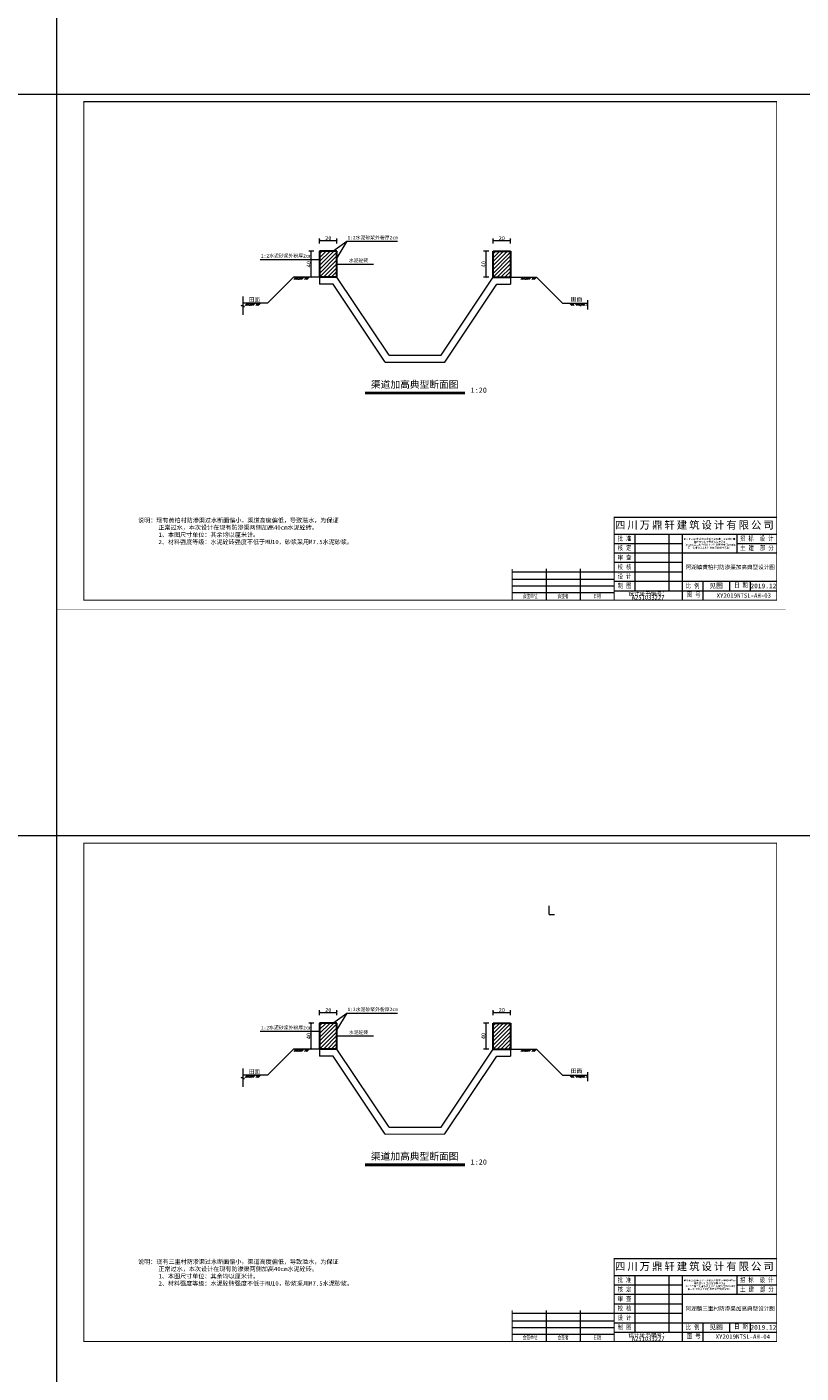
# Model space of a CAD drawing. Extents: x 36231 to 595326, y 3059 to 3871788.
# Tile 117 of 143: x 584145 to 584592, y 3867425 to 3868200. Entities that reach past the tile are written whole.
import ezdxf

# ---------------------------------------------------------------- set-up
doc = ezdxf.new("R2010")
doc.units = 0
doc.header["$PDMODE"] = 32
doc.header["$PDSIZE"] = 0.2
doc.layers.get('0').update_dxf_attribs({"linetype": 'CONTINUOUS'})
doc.layers.get('Defpoints').update_dxf_attribs({"linetype": 'CONTINUOUS'})
for name, color, linetype, lineweight in [('0.09标注线', 3, 'CONTINUOUS', 9), ('0.13填充', 8, 'CONTINUOUS', 9), ('0.13文字', 3, 'CONTINUOUS', 13), ('000粗线', 7, 'CONTINUOUS', 40), ('图框１', 5, 'CONTINUOUS', 60), ('文字', 7, 'CONTINUOUS', 15), ('文字层', 7, 'CONTINUOUS', 15), ('细实线', 3, 'CONTINUOUS', 20), ('细线', 7, 'CONTINUOUS', 15)]:
    doc.layers.add(name, color=color, linetype=linetype, lineweight=lineweight)
doc.styles.add('-仿宋_GB2312', font='仿宋_GB2312_0.ttf')
doc.styles.add('LYJFS', font='times.ttf', dxfattribs={"width": 0.7})
doc.styles.get("Standard").update_dxf_attribs({"font": 'rs.shx', "bigfont": 'hztxt.shx'})
doc.styles.add('图框', font='仿宋_GB2312_0.ttf', dxfattribs={"width": 0.8})
doc.dimstyles.get("Standard").update_dxf_attribs({"dimtxt": 0.18, "dimasz": 0.18, "dimexe": 0.18, "dimexo": 0.0625, "dimgap": 0.09, "dimtad": 0, "dimtih": 1, "dimtoh": 1, "dimdec": 0, "dimlfac": 2, "dimzin": 0, "dimdsep": 46, "dimtxsty": 'Standard', "dimcen": 0.09, "dimadec": 0, "dimazin": 0, "dimtfac": 1, "dimtdec": 0, "dimtofl": 0, "dimtmove": 0, "dimatfit": 3, "dimfxl": 1, "dimtolj": 1, "dimtzin": 0, "dimarcsym": 0})

# ---------------------------------------------------------------- blocks, each defined once
blk = doc.blocks.new('eesz')
at = {"layer": '图框１', "color": 7, "const_width": 0.467}
blk.add_lwpolyline([(25244.5, -497.6), (25244.5, -1980.6), (27344.5, -1980.6), (27344.5, -497.6)], close=True, dxfattribs=at)
blk.add_lwpolyline([(25244.5, -497.6), (25244.5, -1980.6), (27344.5, -1980.6), (27344.5, -497.6)], close=True, dxfattribs=at)
at = {"layer": '图框１', "color": 5, "const_width": 0.467}
blk.add_lwpolyline([(25244.5, -497.6), (25244.5, -1980.6), (27344.5, -1980.6), (27344.5, -497.6)], close=True, dxfattribs=at)
at = {"layer": '图框１', "color": 7}
blk.add_lwpolyline([(25322.3, -518.3, 3.11, 3.11, 0), (27318.5, -518.3, 2.59, 2.59, 0), (27318.5, -1954.6, 2.59, 2.59, 0), (25322.3, -1954.6, 2.59, 2.59, 0)], format="xyseb", close=True, dxfattribs=at)
blk.add_lwpolyline([(25322.3, -518.3, 3.11, 3.11, 0), (27318.5, -518.3, 2.59, 2.59, 0), (27318.5, -1954.6, 2.59, 2.59, 0), (25322.3, -1954.6, 2.59, 2.59, 0)], format="xyseb", close=True, dxfattribs=at)
at = {"layer": '图框１', "color": 5}
blk.add_lwpolyline([(25322.3, -518.3, 3.11, 3.11, 0), (27318.5, -518.3, 2.59, 2.59, 0), (27318.5, -1954.6, 2.59, 2.59, 0), (25322.3, -1954.6, 2.59, 2.59, 0)], format="xyseb", close=True, dxfattribs=at)
at = {"layer": '细线', "color": 7}
for p, q in [((26850.3, -1715.1), (27318.5, -1715.1)), ((26850.3, -1764.1), (27318.5, -1764.1)), ((26910.2, -1764.1), (26910.2, -1927.4)), ((27008.2, -1764.1), (27008.2, -1927.4)), ((27046.3, -1764.1), (27046.3, -1954.6)), ((27204.2, -1764.1), (27204.2, -1818.5)), ((26850.3, -1791.3), (27046.3, -1791.3)), ((26850.3, -1818.5), (27318.5, -1818.5)), ((27204.2, -1791.3), (27318.5, -1791.3)), ((26850.3, -1845.7), (27046.3, -1845.7)), ((26556.3, -1873), (26850.3, -1873)), ((26556.3, -1894.7), (26850.3, -1894.7)), ((26654.3, -1864.8), (26654.3, -1954.6)), ((26752.3, -1864.8), (26752.3, -1954.6)), ((26850.3, -1873), (27046.3, -1873)), ((26850.3, -1900.2), (27318.5, -1900.2)), ((27106.2, -1900.2), (27106.2, -1954.6)), ((27182.4, -1900.2), (27182.4, -1927.4)), ((27242.3, -1900.2), (27242.3, -1927.4)), ((26556.3, -1913.8), (26850.3, -1913.8)), ((26556.3, -1932.9), (26850.3, -1932.9)), ((26850.3, -1927.4), (27318.5, -1927.4))]:
    blk.add_line(p, q, dxfattribs=at)
at = {"layer": '细线', "color": 7, "const_width": 2.72}
for points in [[(27318.5, -1715.1), (26850.3, -1715.1), (26850.3, -1954.6)], [(26556.3, -1864.8), (26556.3, -1954.6)]]:
    blk.add_lwpolyline(points, dxfattribs=at)
at = {"layer": '文字', "color": 7, "line_spacing_factor": 0.5, "style": '-仿宋_GB2312'}
for s, insert, char_height, width, attachment_point in [('{\\fSimSun|b0|i0|c134|p2;\\T1.2;\\C256;四川万鼎轩建筑设计有限公司}', (27084.4, -1739.6), 21.778, 468.222, 5), ('{\\W0.8;批 准}', (26880.3, -1777.7), 13.611, 59.889, 5), ('{\\W0.8;招 标  设 计}', (27261.3, -1777.7), 13.611, 114.153, 5), ('{\\W0.8;核 定}', (26880.3, -1804.9), 13.611, 59.889, 5), ('{\\W0.8;土 建  部 分}', (27261.7, -1804.9), 13.611, 114.902, 5), ('{\\W0.8;校 核}', (26880.3, -1859.4), 13.611, 59.889, 5), ('{\\W0.8;审 查}', (26880.3, -1832.1), 13.611, 59.889, 5), ('{\\W0.8;设 计}', (26880.3, -1886.6), 13.611, 59.889, 5), ('{\\W0.7; 会签单位}', (26605.3, -1943.7), 10.889, 98, 5), ('{\\W0.7;会签者}', (26703.3, -1943.7), 10.889, 98, 5), ('{\\W0.7;日期}', (26801.3, -1943.7), 10.89, 98, 5), ('{\\W0.85;设计证书编号：A251033227}', (26948.3, -1941), 13.611, 196, 5), ('{\\W0.8;制 图}', (26880.3, -1913.8), 13.611, 59.889, 5), ('{\\W0.8;比 例}', (27076.3, -1913.8), 13.611, 59.889, 5), ('{\\W0.8;图 号}', (27060.1, -1931.7), 13.611, 54.508, 1), ('见图', (27144.3, -1913.8), 13.61, 76.222, 5), ('{\\W0.8;日 期}', (27196.2, -1904.4), 13.611, 54.508, 1), ('2019.12', (27280.4, -1913.8), 13.61, 76.222, 5)]:
    blk.add_mtext(s, dxfattribs=dict(at, insert=insert, char_height=char_height, width=width, attachment_point=attachment_point))
at = {"layer": '文字', "color": 7, "insert": (27125.3, -1791.3), "char_height": 5, "width": 157.889, "attachment_point": 5, "style": '-仿宋_GB2312'}
blk.add_mtext('新沂市2019年度农业水价综合改革计量设施配套\\P和农田水利工程维修养护项目\\P（2019年第二批省级以上水利发展资金和2018年\\P第二批省级以上水利发展资金剩余资金）', dxfattribs=at)
blk = doc.blocks.new('_ARCHTICK')
at = {"color": 0, "linetype": 'ByBlock', "const_width": 0.15}
blk.add_lwpolyline([(-0.5, -0.5), (0.5, 0.5)], dxfattribs=at)
blk = doc.blocks.new('*D499')
at = {"layer": '0.13填充', "color": 0, "lineweight": 9}
for p, q in [((584310.77, 3868071.05), (584307.82, 3868071.05)), ((584309.07, 3868071.05), (584309.07, 3868056.05)), ((584310.77, 3868056.05), (584307.82, 3868056.05))]:
    blk.add_line(p, q, dxfattribs=at)
at = {"layer": 'Defpoints', "color": 0, "lineweight": 13}
for p in [(584324.06, 3868071.05), (584309.07, 3868056.05), (584324.06, 3868056.05)]:
    blk.add_point(p, dxfattribs=at)
at = {"layer": '0.13填充', "color": 0, "lineweight": 9}
for p, rotation in [((584309.07, 3868071.05), 90), ((584309.07, 3868056.05), 270)]:
    blk.add_blockref('_ARCHTICK', p, dxfattribs=dict(at, rotation=rotation))
at = {"layer": '0.13填充', "color": 0, "lineweight": 13, "insert": (584307.72, 3868063.55), "char_height": 2.3, "attachment_point": 5, "rotation": 90, "style": '-仿宋_GB2312'}
blk.add_mtext('\\A1;40', dxfattribs=at)
blk = doc.blocks.new('*D501')
at = {"layer": '0.13填充', "color": 0, "lineweight": 9}
for p, q in [((584411.48, 3868071.05), (584408.53, 3868071.05)), ((584409.78, 3868071.05), (584409.78, 3868056.05)), ((584411.48, 3868056.05), (584408.53, 3868056.05))]:
    blk.add_line(p, q, dxfattribs=at)
at = {"layer": 'Defpoints', "color": 0, "lineweight": 13}
for p in [(584414.06, 3868071.05), (584409.78, 3868056.05), (584414.06, 3868056.05)]:
    blk.add_point(p, dxfattribs=at)
at = {"layer": '0.13填充', "color": 0, "lineweight": 9}
for p, rotation in [((584409.78, 3868071.05), 90), ((584409.78, 3868056.05), 270)]:
    blk.add_blockref('_ARCHTICK', p, dxfattribs=dict(at, rotation=rotation))
at = {"layer": '0.13填充', "color": 0, "lineweight": 13, "insert": (584408.43, 3868063.55), "char_height": 2.3, "attachment_point": 5, "rotation": 90, "style": '-仿宋_GB2312'}
blk.add_mtext('\\A1;40', dxfattribs=at)
blk = doc.blocks.new('*D1332')
at = {"layer": '0.13填充', "color": 0, "lineweight": 9}
for p, q in [((584310.77, 3867626.25), (584307.82, 3867626.25)), ((584309.07, 3867626.25), (584309.07, 3867611.25)), ((584310.77, 3867611.25), (584307.82, 3867611.25))]:
    blk.add_line(p, q, dxfattribs=at)
at = {"layer": 'Defpoints', "color": 0, "lineweight": 13}
for p in [(584324.06, 3867626.25), (584309.07, 3867611.25), (584324.06, 3867611.25)]:
    blk.add_point(p, dxfattribs=at)
at = {"layer": '0.13填充', "color": 0, "lineweight": 9}
for p, rotation in [((584309.07, 3867626.25), 90), ((584309.07, 3867611.25), 270)]:
    blk.add_blockref('_ARCHTICK', p, dxfattribs=dict(at, rotation=rotation))
at = {"layer": '0.13填充', "color": 0, "lineweight": 13, "insert": (584307.72, 3867618.75), "char_height": 2.3, "attachment_point": 5, "rotation": 90, "style": '-仿宋_GB2312'}
blk.add_mtext('\\A1;40', dxfattribs=at)
blk = doc.blocks.new('*D1333')
at = {"layer": '0.13填充', "color": 0, "lineweight": 9}
for p, q in [((584411.48, 3867626.25), (584408.53, 3867626.25)), ((584409.78, 3867626.25), (584409.78, 3867611.25)), ((584411.48, 3867611.25), (584408.53, 3867611.25))]:
    blk.add_line(p, q, dxfattribs=at)
at = {"layer": 'Defpoints', "color": 0, "lineweight": 13}
for p in [(584414.06, 3867626.25), (584409.78, 3867611.25), (584414.06, 3867611.25)]:
    blk.add_point(p, dxfattribs=at)
at = {"layer": '0.13填充', "color": 0, "lineweight": 9}
for p, rotation in [((584409.78, 3867626.25), 90), ((584409.78, 3867611.25), 270)]:
    blk.add_blockref('_ARCHTICK', p, dxfattribs=dict(at, rotation=rotation))
at = {"layer": '0.13填充', "color": 0, "lineweight": 13, "insert": (584408.43, 3867618.75), "char_height": 2.3, "attachment_point": 5, "rotation": 90, "style": '-仿宋_GB2312'}
blk.add_mtext('\\A1;40', dxfattribs=at)

msp = doc.modelspace()

# ---------------------------------------------------------------- hatches: boundary and pattern name
at = {"layer": '0.09标注线', "lineweight": 13}
h = msp.add_hatch(dxfattribs=at)
h.set_pattern_fill('AR-CONC', color=256, scale=0.02, style=0)
h.set_pattern_definition([(50, (25910.6966, 54.278), (3.64369338, -0.3187817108), [0.381, -4.191]), (355, (25910.6966, 54.278), (-0.7048565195, 3.8211328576), [0.3048, -3.3528]), (100.451, (25911.0003, 54.2515), (2.9388500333, 3.5023337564), [0.3238, -3.5618]), (46.1842, (25910.6966, 55.294), (5.421580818, -0.8408465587), [0.5715, -6.2865]), (96.6356, (25911.1484, 55.224), (4.748084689, 4.948511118), [0.4857, -5.3427]), (351.184, (25910.6966, 55.294), (4.748092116, 4.948502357), [0.4572, -5.0292]), (21, (25911.2046, 55.04), (3.0322975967, -2.0453103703), [0.381, -4.191]), (326, (25911.2046, 55.04), (1.236040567, 3.6837593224), [0.3048, -3.3528]), (71.4514, (25911.4573, 54.8696), (4.2683298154, 1.6384571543), [0.3238, -3.5618]), (37.5, (25910.6966, 54.278), (0.061772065, 1.69110077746), [0, -3.31216, 0, -3.4036, 0, -3.3655]), (7.5, (25910.6966, 54.278), (1.3363932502, 2.0036114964), [0, -1.94056, 0, -3.23596, 0, -1.2827]), (327.5, (25909.5638, 54.278), (2.71181190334, -0.11457487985), [0, -1.27, 0, -3.9624, 0, -5.2578]), (317.5, (25909.0558, 54.278), (2.9625836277, 0.5085298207), [0, -1.651, 0, -2.63144, 0, -3.7338])])
h.paths.add_polyline_path([(584320.97, 3868089.58), (584320.97, 3868091.58), (584320.97, 3868091.58), (584320.97, 3868089.58)])
h = msp.add_hatch(dxfattribs=at)
h.set_pattern_fill('ANSI31', color=256, scale=0.5, style=0)
h.set_pattern_definition([(45, (584314.0603, 3868056.0516), (-1.12253, 1.12253), [])])
h.paths.add_polyline_path([(584324.06, 3868071.05), (584314.06, 3868071.05), (584314.06, 3868056.05), (584324.06, 3868056.05)])
h = msp.add_hatch(dxfattribs=at)
h.set_pattern_fill('ANSI31', color=256, scale=0.5, style=0)
h.set_pattern_definition([(45, (584414.0603, 3868056.0516), (-1.12253, 1.12253), [])])
h.paths.add_polyline_path([(584414.06, 3868056.05), (584424.06, 3868056.05), (584424.06, 3868071.05), (584414.06, 3868071.05)])
h = msp.add_hatch(dxfattribs=at)
h.set_pattern_fill('ANSI31', color=256, scale=0.5, style=0)
h.set_pattern_definition([(45, (584314.0603, 3867611.2534), (-1.12253, 1.12253), [])])
h.paths.add_polyline_path([(584324.06, 3867626.25), (584314.06, 3867626.25), (584314.06, 3867611.25), (584324.06, 3867611.25)])
h = msp.add_hatch(dxfattribs=at)
h.set_pattern_fill('ANSI31', color=256, scale=0.5, style=0)
h.set_pattern_definition([(45, (584414.0603, 3867611.2534), (-1.12253, 1.12253), [])])
h.paths.add_polyline_path([(584414.06, 3867611.25), (584424.06, 3867611.25), (584424.06, 3867626.25), (584414.06, 3867626.25)])
at = {"layer": '0.13填充'}
h = msp.add_hatch(color=7, dxfattribs=at)
edge = h.paths.add_edge_path()
edge.add_ellipse((584302.57, 3868056.19), major_axis=(0, -0.733), ratio=0.964264, start_angle=280.8773, end_angle=439.1227)
edge.add_line((584303.26, 3868056.05), (584301.88, 3868056.05))
h = msp.add_hatch(color=7, dxfattribs=at)
edge = h.paths.add_edge_path()
edge.add_ellipse((584305.68, 3868056.19), major_axis=(0, -0.733), ratio=0.964264, start_angle=280.8773, end_angle=439.1227)
edge.add_line((584306.37, 3868056.05), (584304.99, 3868056.05))
h = msp.add_hatch(color=7, dxfattribs=at)
edge = h.paths.add_edge_path()
edge.add_ellipse((584433.54, 3868056.19), major_axis=(0, -0.733), ratio=0.964264, start_angle=280.8773, end_angle=439.1227)
edge.add_line((584434.24, 3868056.05), (584432.85, 3868056.05))
h = msp.add_hatch(color=7, dxfattribs=at)
edge = h.paths.add_edge_path()
edge.add_ellipse((584436.65, 3868056.19), major_axis=(0, -0.733), ratio=0.964264, start_angle=280.8773, end_angle=439.1227)
edge.add_line((584437.35, 3868056.05), (584435.96, 3868056.05))
at = {"layer": '0.13填充', "lineweight": 13}
h = msp.add_hatch(color=7, dxfattribs=at)
edge = h.paths.add_edge_path()
edge.add_ellipse((584274.54, 3868041.19), major_axis=(0, -0.733), ratio=0.964264, start_angle=280.8773, end_angle=439.1227)
edge.add_line((584275.23, 3868041.05), (584273.84, 3868041.05))
h = msp.add_hatch(color=7, dxfattribs=at)
edge = h.paths.add_edge_path()
edge.add_ellipse((584277.65, 3868041.19), major_axis=(0, -0.733), ratio=0.964264, start_angle=280.8773, end_angle=439.1227)
edge.add_line((584278.34, 3868041.05), (584276.95, 3868041.05))
h = msp.add_hatch(color=7, dxfattribs=at)
edge = h.paths.add_edge_path()
edge.add_ellipse((584460.48, 3868041.19), major_axis=(0, -0.733), ratio=0.964264, start_angle=-79.1227, end_angle=79.1227, ccw=False)
edge.add_line((584459.78, 3868041.05), (584461.17, 3868041.05))
h = msp.add_hatch(color=7, dxfattribs=at)
edge = h.paths.add_edge_path()
edge.add_ellipse((584463.59, 3868041.19), major_axis=(0, -0.733), ratio=0.964264, start_angle=-79.1227, end_angle=79.1227, ccw=False)
edge.add_line((584462.89, 3868041.05), (584464.28, 3868041.05))
h = msp.add_hatch(dxfattribs=at)
h.set_pattern_fill('ANGLE', color=256, style=0)
h.set_pattern_definition([(0, (584446.414, 3867688.789), (0, 6.985), [5.08, -1.905]), (90, (584446.414, 3867688.789), (-6.985, 4e-16), [5.08, -1.905])])
h.paths.add_polyline_path([(584449.41, 3867693.79), (584446.41, 3867693.79), (584446.41, 3867688.79), (584449.41, 3867688.79)])
at = {"layer": '0.13填充'}
h = msp.add_hatch(color=7, dxfattribs=at)
edge = h.paths.add_edge_path()
edge.add_ellipse((584302.57, 3867611.39), major_axis=(0, -0.733), ratio=0.964264, start_angle=280.8773, end_angle=439.1227)
edge.add_line((584303.26, 3867611.25), (584301.88, 3867611.25))
h = msp.add_hatch(color=7, dxfattribs=at)
edge = h.paths.add_edge_path()
edge.add_ellipse((584305.68, 3867611.39), major_axis=(0, -0.733), ratio=0.964264, start_angle=280.8773, end_angle=439.1227)
edge.add_line((584306.37, 3867611.25), (584304.99, 3867611.25))
h = msp.add_hatch(color=7, dxfattribs=at)
edge = h.paths.add_edge_path()
edge.add_ellipse((584433.54, 3867611.39), major_axis=(0, -0.733), ratio=0.964264, start_angle=280.8773, end_angle=439.1227)
edge.add_line((584434.24, 3867611.25), (584432.85, 3867611.25))
h = msp.add_hatch(color=7, dxfattribs=at)
edge = h.paths.add_edge_path()
edge.add_ellipse((584436.65, 3867611.39), major_axis=(0, -0.733), ratio=0.964264, start_angle=280.8773, end_angle=439.1227)
edge.add_line((584437.35, 3867611.25), (584435.96, 3867611.25))
at = {"layer": '0.13填充', "lineweight": 13}
h = msp.add_hatch(color=7, dxfattribs=at)
edge = h.paths.add_edge_path()
edge.add_ellipse((584274.54, 3867596.39), major_axis=(0, -0.733), ratio=0.964264, start_angle=280.8773, end_angle=439.1227)
edge.add_line((584275.23, 3867596.25), (584273.84, 3867596.25))
h = msp.add_hatch(color=7, dxfattribs=at)
edge = h.paths.add_edge_path()
edge.add_ellipse((584277.65, 3867596.39), major_axis=(0, -0.733), ratio=0.964264, start_angle=280.8773, end_angle=439.1227)
edge.add_line((584278.34, 3867596.25), (584276.95, 3867596.25))
h = msp.add_hatch(color=7, dxfattribs=at)
edge = h.paths.add_edge_path()
edge.add_ellipse((584460.48, 3867596.39), major_axis=(0, -0.733), ratio=0.964264, start_angle=-79.1227, end_angle=79.1227, ccw=False)
edge.add_line((584459.78, 3867596.25), (584461.17, 3867596.25))
h = msp.add_hatch(color=7, dxfattribs=at)
edge = h.paths.add_edge_path()
edge.add_ellipse((584463.59, 3867596.39), major_axis=(0, -0.733), ratio=0.964264, start_angle=-79.1227, end_angle=79.1227, ccw=False)
edge.add_line((584462.89, 3867596.25), (584464.28, 3867596.25))

# ---------------------------------------------------------------- linework, layer by layer
at = {"color": 0, "lineweight": 30}
for p, q in [((584324.06, 3868071.05), (584314.06, 3868071.05)), ((584314.06, 3868071.05), (584314.06, 3868056.05)), ((584324.06, 3868056.05), (584324.06, 3868071.05)), ((584414.06, 3868056.05), (584414.06, 3868071.05)), ((584414.06, 3868071.05), (584424.06, 3868071.05)), ((584424.06, 3868071.05), (584424.06, 3868056.05)), ((584324.06, 3867626.25), (584314.06, 3867626.25)), ((584314.06, 3867626.25), (584314.06, 3867611.25)), ((584324.06, 3867611.25), (584324.06, 3867626.25)), ((584414.06, 3867611.25), (584414.06, 3867626.25)), ((584414.06, 3867626.25), (584424.06, 3867626.25)), ((584424.06, 3867626.25), (584424.06, 3867611.25))]:
    msp.add_line(p, q, dxfattribs=at)
at = {"layer": '0.09标注线', "lineweight": 13}
for p, q in [((584321.62, 3868071.05), (584329.68, 3868076.82)), ((584329.68, 3868076.82), (584324.06, 3868067.32)), ((584321.62, 3867626.25), (584329.68, 3867632.02)), ((584329.68, 3867632.02), (584324.06, 3867622.52))]:
    msp.add_line(p, q, dxfattribs=at)
at = {"layer": '0.09标注线', "color": 7}
for p, q in [((584329.68, 3868076.82), (584358.95, 3868076.82)), ((584279.83, 3868066.33), (584314.06, 3868066.33)), ((584324.06, 3868063.62), (584345.06, 3868063.62)), ((584329.68, 3867632.02), (584358.95, 3867632.02)), ((584279.83, 3867621.53), (584314.06, 3867621.53)), ((584324.06, 3867618.82), (584345.06, 3867618.82))]:
    msp.add_line(p, q, dxfattribs=at)
at = {"layer": '0.13填充', "color": 7, "lineweight": 40, "ltscale": 0.005}
for p, q in [((584340.36, 3867989.53), (584397.77, 3867989.53)), ((584340.36, 3867544.73), (584397.77, 3867544.73))]:
    msp.add_line(p, q, dxfattribs=at)
at = {"layer": '0.13填充', "color": 7, "ltscale": 0.005}
for p, q in [((584340.36, 3867988.98), (584397.77, 3867988.98)), ((584340.36, 3867544.18), (584397.77, 3867544.18))]:
    msp.add_line(p, q, dxfattribs=at)
at = {"layer": '0.13文字', "lineweight": 13}
for p, q in [((584162.6, 3867306.78), (584162.6, 3871152.48)), ((590756.67, 3868161.38), (583664.28, 3868161.38)), ((590756.67, 3867734.08), (583664.28, 3867734.08))]:
    msp.add_line(p, q, dxfattribs=at)
at = {"layer": '000粗线', "lineweight": 13}
for p, q in [((584284.06, 3868041.05), (584299.06, 3868056.05)), ((584314.06, 3868056.05), (584299.06, 3868056.05)), ((584314.06, 3868056.05), (584314.06, 3868052.05)), ((584354.06, 3868011.05), (584324.06, 3868056.05)), ((584384.06, 3868011.05), (584414.06, 3868056.05)), ((584424.06, 3868056.05), (584424.06, 3868052.05)), ((584424.06, 3868056.05), (584439.06, 3868056.05)), ((584454.06, 3868041.05), (584439.06, 3868056.05)), ((584321.92, 3868052.05), (584314.06, 3868052.05)), ((584351.9, 3868007.08), (584321.92, 3868052.05)), ((584386.26, 3868007.14), (584416.2, 3868052.05)), ((584416.2, 3868052.05), (584424.06, 3868052.05)), ((584284.06, 3868041.05), (584269.77, 3868041.05)), ((584454.06, 3868041.05), (584468.35, 3868041.05)), ((584351.9, 3868007.08), (584386.26, 3868007.14)), ((584354.06, 3868011.05), (584384.06, 3868011.05)), ((584284.06, 3867596.25), (584299.06, 3867611.25)), ((584314.06, 3867611.25), (584299.06, 3867611.25)), ((584314.06, 3867611.25), (584314.06, 3867607.25)), ((584354.06, 3867566.25), (584324.06, 3867611.25)), ((584384.06, 3867566.25), (584414.06, 3867611.25)), ((584424.06, 3867611.25), (584424.06, 3867607.25)), ((584424.06, 3867611.25), (584439.06, 3867611.25)), ((584454.06, 3867596.25), (584439.06, 3867611.25)), ((584321.92, 3867607.25), (584314.06, 3867607.25)), ((584351.9, 3867562.29), (584321.92, 3867607.25)), ((584386.26, 3867562.34), (584416.2, 3867607.25)), ((584416.2, 3867607.25), (584424.06, 3867607.25)), ((584284.06, 3867596.25), (584269.77, 3867596.25)), ((584454.06, 3867596.25), (584468.35, 3867596.25)), ((584354.06, 3867566.25), (584384.06, 3867566.25)), ((584351.9, 3867562.29), (584386.26, 3867562.34))]:
    msp.add_line(p, q, dxfattribs=at)
at = {"layer": '000粗线', "lineweight": 30}
for p, q in [((584324.06, 3868056.05), (584314.06, 3868056.05)), ((584414.06, 3868056.05), (584424.06, 3868056.05)), ((584324.06, 3867611.25), (584314.06, 3867611.25)), ((584414.06, 3867611.25), (584424.06, 3867611.25))]:
    msp.add_line(p, q, dxfattribs=at)
at = {"layer": '细实线', "color": 7, "ltscale": 5}
for p, q in [((584300.45, 3868056.05), (584299.11, 3868054.71)), ((584301.16, 3868056.05), (584299.82, 3868054.71)), ((584301.87, 3868056.05), (584300.53, 3868054.71)), ((584303.56, 3868056.05), (584302.22, 3868054.71)), ((584304.27, 3868056.05), (584302.93, 3868054.71)), ((584304.98, 3868056.05), (584303.64, 3868054.71)), ((584306.67, 3868056.05), (584305.33, 3868054.71)), ((584307.38, 3868056.05), (584306.04, 3868054.71)), ((584308.09, 3868056.05), (584306.75, 3868054.71)), ((584431.42, 3868056.05), (584430.08, 3868054.71)), ((584432.13, 3868056.05), (584430.79, 3868054.71)), ((584432.84, 3868056.05), (584431.5, 3868054.71)), ((584434.53, 3868056.05), (584433.19, 3868054.71)), ((584435.24, 3868056.05), (584433.9, 3868054.71)), ((584435.95, 3868056.05), (584434.61, 3868054.71)), ((584437.64, 3868056.05), (584436.3, 3868054.71)), ((584438.35, 3868056.05), (584437.01, 3868054.71)), ((584439.06, 3868056.05), (584437.72, 3868054.71)), ((584300.45, 3867611.25), (584299.11, 3867609.91)), ((584301.16, 3867611.25), (584299.82, 3867609.91)), ((584301.87, 3867611.25), (584300.53, 3867609.91)), ((584303.56, 3867611.25), (584302.22, 3867609.91)), ((584304.27, 3867611.25), (584302.93, 3867609.91)), ((584304.98, 3867611.25), (584303.64, 3867609.91)), ((584306.67, 3867611.25), (584305.33, 3867609.91)), ((584307.38, 3867611.25), (584306.04, 3867609.91)), ((584308.09, 3867611.25), (584306.75, 3867609.91)), ((584431.42, 3867611.25), (584430.08, 3867609.91)), ((584432.13, 3867611.25), (584430.79, 3867609.91)), ((584432.84, 3867611.25), (584431.5, 3867609.91)), ((584434.53, 3867611.25), (584433.19, 3867609.91)), ((584435.24, 3867611.25), (584433.9, 3867609.91)), ((584435.95, 3867611.25), (584434.61, 3867609.91)), ((584437.64, 3867611.25), (584436.3, 3867609.91)), ((584438.35, 3867611.25), (584437.01, 3867609.91)), ((584439.06, 3867611.25), (584437.72, 3867609.91))]:
    msp.add_line(p, q, dxfattribs=at)
at = {"layer": '细实线', "color": 7, "lineweight": 13, "ltscale": 5}
for p, q in [((584272.42, 3868041.05), (584271.07, 3868039.71)), ((584273.13, 3868041.05), (584271.78, 3868039.71)), ((584273.83, 3868041.05), (584272.49, 3868039.71)), ((584275.53, 3868041.05), (584274.18, 3868039.71)), ((584276.24, 3868041.05), (584274.89, 3868039.71)), ((584276.94, 3868041.05), (584275.6, 3868039.71)), ((584278.64, 3868041.05), (584277.29, 3868039.71)), ((584279.35, 3868041.05), (584278, 3868039.71)), ((584280.05, 3868041.05), (584278.71, 3868039.71)), ((584458.07, 3868041.05), (584459.41, 3868039.71)), ((584458.78, 3868041.05), (584460.12, 3868039.71)), ((584459.49, 3868041.05), (584460.83, 3868039.71)), ((584461.18, 3868041.05), (584462.52, 3868039.71)), ((584461.89, 3868041.05), (584463.23, 3868039.71)), ((584462.6, 3868041.05), (584463.94, 3868039.71)), ((584464.29, 3868041.05), (584465.63, 3868039.71)), ((584465, 3868041.05), (584466.34, 3868039.71)), ((584465.71, 3868041.05), (584467.05, 3868039.71)), ((584272.42, 3867596.25), (584271.07, 3867594.91)), ((584273.13, 3867596.25), (584271.78, 3867594.91)), ((584273.83, 3867596.25), (584272.49, 3867594.91)), ((584275.53, 3867596.25), (584274.18, 3867594.91)), ((584276.24, 3867596.25), (584274.89, 3867594.91)), ((584276.94, 3867596.25), (584275.6, 3867594.91)), ((584278.64, 3867596.25), (584277.29, 3867594.91)), ((584279.35, 3867596.25), (584278, 3867594.91)), ((584280.05, 3867596.25), (584278.71, 3867594.91)), ((584458.07, 3867596.25), (584459.41, 3867594.91)), ((584458.78, 3867596.25), (584460.12, 3867594.91)), ((584459.49, 3867596.25), (584460.83, 3867594.91)), ((584461.18, 3867596.25), (584462.52, 3867594.91)), ((584461.89, 3867596.25), (584463.23, 3867594.91)), ((584462.6, 3867596.25), (584463.94, 3867594.91)), ((584464.29, 3867596.25), (584465.63, 3867594.91)), ((584465, 3867596.25), (584466.34, 3867594.91)), ((584465.71, 3867596.25), (584467.05, 3867594.91))]:
    msp.add_line(p, q, dxfattribs=at)
at = {"layer": '细实线', "color": 7, "lineweight": 20, "ltscale": 5, "start_tangent": (-0.999064, 0.043251), "end_tangent": (-0.999506, -0.031436)}
for points in [[(584302.54, 3868055.46), (584302.24, 3868055.34), (584302.16, 3868055.22), (584302.12, 3868055.04), (584301.99, 3868054.88), (584301.79, 3868054.78), (584301.37, 3868054.71)], [(584433.51, 3868055.46), (584433.21, 3868055.34), (584433.13, 3868055.22), (584433.09, 3868055.04), (584432.96, 3868054.88), (584432.76, 3868054.78), (584432.34, 3868054.71)], [(584302.54, 3867610.66), (584302.24, 3867610.55), (584302.16, 3867610.42), (584302.12, 3867610.24), (584301.99, 3867610.08), (584301.79, 3867609.98), (584301.37, 3867609.91)], [(584433.51, 3867610.66), (584433.21, 3867610.55), (584433.13, 3867610.42), (584433.09, 3867610.24), (584432.96, 3867610.08), (584432.76, 3867609.98), (584432.34, 3867609.91)]]:
    msp.add_spline(points, degree=3, dxfattribs=at)
at = {"layer": '细实线', "color": 7, "lineweight": 13, "ltscale": 5}
for points, start_tangent, end_tangent in [([(584274.5, 3868040.46), (584274.2, 3868040.34), (584274.13, 3868040.22), (584274.09, 3868040.04), (584273.95, 3868039.88), (584273.76, 3868039.78), (584273.33, 3868039.71)], (-0.999064, 0.043251), (-0.999506, -0.031436)), ([(584463.62, 3868040.46), (584463.92, 3868040.34), (584463.99, 3868040.22), (584464.03, 3868040.04), (584464.17, 3868039.88), (584464.37, 3868039.78), (584464.79, 3868039.71)], (0.999064, 0.043251), (0.999506, -0.031436)), ([(584274.5, 3867595.66), (584274.2, 3867595.55), (584274.13, 3867595.42), (584274.09, 3867595.24), (584273.95, 3867595.08), (584273.76, 3867594.98), (584273.33, 3867594.91)], (-0.999064, 0.043251), (-0.999506, -0.031436)), ([(584463.62, 3867595.66), (584463.92, 3867595.55), (584463.99, 3867595.42), (584464.03, 3867595.24), (584464.17, 3867595.08), (584464.37, 3867594.98), (584464.79, 3867594.91)], (0.999064, 0.043251), (0.999506, -0.031436))]:
    msp.add_spline(points, degree=3, dxfattribs=dict(at, start_tangent=start_tangent, end_tangent=end_tangent))
at = {"layer": '细线', "color": 7, "lineweight": 9}
for p, q in [((584268.76, 3868039.72), (584269.77, 3868039.72)), ((584270.77, 3868039.15), (584268.76, 3868039.72)), ((584269.77, 3868044.94), (584269.77, 3868040.72)), ((584269.77, 3868041.38), (584269.77, 3868039.72)), ((584269.77, 3868039.15), (584269.77, 3868034.35)), ((584269.77, 3868039.15), (584270.77, 3868039.15)), ((584467.85, 3868039.94), (584468.86, 3868040.22)), ((584468.35, 3868039.94), (584467.85, 3868039.94)), ((584468.35, 3868042.83), (584468.35, 3868040.72)), ((584468.35, 3868041.05), (584468.35, 3868040.22)), ((584468.86, 3868040.22), (584468.35, 3868040.22)), ((584468.35, 3868039.94), (584468.35, 3868037.54)), ((584269.77, 3867600.14), (584269.77, 3867595.92)), ((584269.77, 3867596.59), (584269.77, 3867594.92)), ((584467.85, 3867595.14), (584468.86, 3867595.42)), ((584468.35, 3867598.03), (584468.35, 3867595.92)), ((584468.35, 3867596.25), (584468.35, 3867595.42)), ((584468.86, 3867595.42), (584468.35, 3867595.42)), ((584268.76, 3867594.92), (584269.77, 3867594.92)), ((584270.77, 3867594.36), (584268.76, 3867594.92)), ((584269.77, 3867594.36), (584269.77, 3867589.56)), ((584269.77, 3867594.36), (584270.77, 3867594.36)), ((584468.35, 3867595.14), (584467.85, 3867595.14)), ((584468.35, 3867595.14), (584468.35, 3867592.74))]:
    msp.add_line(p, q, dxfattribs=at)

# ---------------------------------------------------------------- block references
at = {"layer": '文字层', "xscale": 0.1999999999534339, "yscale": 0.2000000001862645, "zscale": 0.2}
for p in [(579113.71, 3868260.9), (579113.71, 3867833.6), (579533.71, 3867833.6)]:
    msp.add_blockref('eesz', p, dxfattribs=at)

# ---------------------------------------------------------------- texts
at = {"color": 7, "style": '图框'}
for s, p in [(' 阿湖镇黄柏村防渗渠加高典型设计图', (584523.12, 3867887.85)), (' 阿湖镇三里村防渗渠加高典型设计图', (584523.12, 3867460.55))]:
    msp.add_text(s, height=2.3, dxfattribs=at).set_placement(p)
at = {"layer": '0.09标注线', "color": 7, "lineweight": 13, "style": '-仿宋_GB2312'}
for s, p in [('1:2水泥砂浆外粉厚2cm', (584330.12, 3868077.91)), ('1:2水泥砂浆外粉厚2cm', (584280.27, 3868067.42)), ('水泥砼砖', (584330.9, 3868064.71)), ('1:2水泥砂浆外粉厚2cm', (584330.12, 3867633.11)), ('1:2水泥砂浆外粉厚2cm', (584280.27, 3867622.62)), ('水泥砼砖', (584330.9, 3867619.91))]:
    msp.add_text(s, height=2, dxfattribs=at).set_placement(p)
at = {"layer": '0.09标注线', "color": 7, "style": '-仿宋_GB2312'}
for p in [(584273.25, 3868041.93), (584458.88, 3868042.25), (584273.25, 3867597.13), (584458.88, 3867597.45)]:
    msp.add_text('田面', height=2.3, dxfattribs=at).set_placement(p)
at = {"layer": '0.13文字', "color": 0, "linetype": 'Continuous', "lineweight": 13, "char_height": 2.5, "width": 66.6611, "attachment_point": 1, "style": 'LYJFS'}
for s, insert in [('{\\fFangSong_GB2312|b0|i0|c134|p49;\\W1;XY2019NTSL-AH-03}', (584542.89, 3867873.9)), ('{\\fFangSong_GB2312|b0|i0|c134|p49;\\W1;XY2019NTSL-AH-04}', (584542.31, 3867446.82))]:
    msp.add_mtext(s, dxfattribs=dict(at, insert=insert))
at = {"layer": '文字', "color": 7, "attachment_point": 1, "style": '-仿宋_GB2312'}
for s, insert, char_height, width in [('{\\fFangSong|b0|i0|c134|p49;\\C256; 渠道加高典型断面图}', (584340.91, 3867996.25), 4, 86.6851), ('1:20', (584401.07, 3867992.48), 3, 10.2895), ('说明：现有黄柏村防渗渠过水断面偏小，渠道高度偏低，{\\C256;导致溢水，为保证\\P      正常过水，本次设计在现有防渗渠两侧加高40cm水泥砼砖。\\P}      1、本图尺寸单位：其余均以厘米计。\\P      2、材料强度等级：水泥砼砖强度不低于MU10，砂浆采用M7.5水泥砂浆。\\P ', (584209.48, 3867917.25), 2.5, 351.4687), ('{\\fFangSong|b0|i0|c134|p49;\\C256; 渠道加高典型断面图}', (584340.91, 3867551.45), 4, 86.6851), ('1:20', (584401.07, 3867547.68), 3, 10.2895), ('说明：现有三里村防渗渠过水断面偏小，渠道高度偏低，{\\C256;导致溢水，为保证\\P      正常过水，本次设计在现有防渗渠两侧加高40cm水泥砼砖。\\P}      1、本图尺寸单位：其余均以厘米计。\\P      2、材料强度等级：水泥砼砖强度不低于MU10，砂浆采用M7.5水泥砂浆。\\P ', (584209.48, 3867489.95), 2.5, 351.4687)]:
    msp.add_mtext(s, dxfattribs=dict(at, insert=insert, char_height=char_height, width=width))

# ---------------------------------------------------------------- dimensions: what is measured, and where the dimension line sits
at = {"layer": '0.13填充', "color": 3, "lineweight": 13}
for base, p1, p2 in [((584324.06, 3868077.2), (584314.06, 3868056.05), (584324.06, 3868071.05)), ((584424.06, 3868077.2), (584414.06, 3868071.05), (584424.06, 3868071.05)), ((584324.06, 3867632.4), (584314.06, 3867611.25), (584324.06, 3867626.25)), ((584424.06, 3867632.4), (584414.06, 3867626.25), (584424.06, 3867626.25))]:
    msp.add_linear_dim(base=base, p1=p1, p2=p2, dimstyle='Standard', override={"dimtxt": 2.3, "dimasz": 1, "dimexe": 1.25, "dimexo": 1.5, "dimgap": 0.2, "dimtad": 1, "dimtih": 0, "dimtoh": 0, "dimtxsty": '-仿宋_GB2312', "dimblk": 'ARCHTICK', "dimtix": 1, "dimtofl": 1, "dimtmove": 2, "dimfxl": 1.7, "dimfxlon": 1, "dimlwd": 9, "dimlwe": 9}, dxfattribs=at).render()
for base, p1, p2, picture, middle in [((584309.07, 3868056.05), (584324.06, 3868071.05), (584324.06, 3868056.05), '*D499', (584307.72, 3868063.55)), ((584409.78, 3868056.05), (584414.06, 3868071.05), (584414.06, 3868056.05), '*D501', (584408.43, 3868063.55)), ((584309.07, 3867611.25), (584324.06, 3867626.25), (584324.06, 3867611.25), '*D1332', (584307.72, 3867618.75)), ((584409.78, 3867611.25), (584414.06, 3867626.25), (584414.06, 3867611.25), '*D1333', (584408.43, 3867618.75))]:
    dim = msp.add_linear_dim(base=base, p1=p1, p2=p2, angle=90, text='40', dimstyle='Standard', override={"dimtxt": 2.3, "dimasz": 1, "dimexe": 1.25, "dimexo": 1.5, "dimgap": 0.2, "dimtad": 1, "dimtih": 0, "dimtoh": 0, "dimtxsty": '-仿宋_GB2312', "dimblk": 'ARCHTICK', "dimtix": 1, "dimtofl": 1, "dimtmove": 2, "dimfxl": 1.7, "dimfxlon": 1, "dimlwd": 9, "dimlwe": 9}, dxfattribs=at)
    dim.commit()
    dim.dimension.update_dxf_attribs({"geometry": picture, "text_midpoint": middle})

doc.saveas('drawing.dxf')
